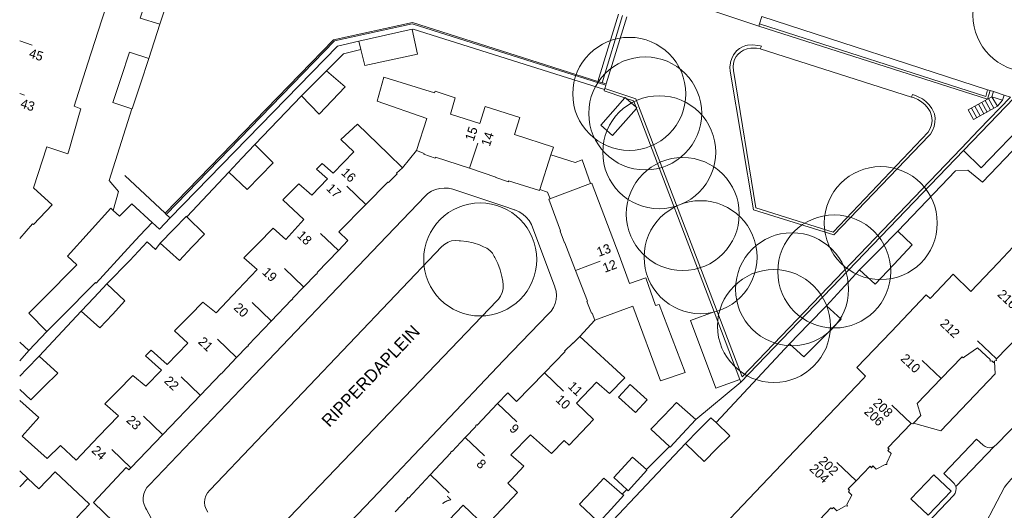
# Model space of a CAD drawing. Header units: metres. Extents: x 134994 to 136506, y 457393 to 459006.
# Tile 13 of 171: x 135000 to 135112, y 457842 to 457898. Entities that reach past the tile are written whole.
import ezdxf
from ezdxf.enums import TextEntityAlignment as Align

# ---------------------------------------------------------------- set-up
doc = ezdxf.new("R2010")
doc.units = ezdxf.units.M
for name, color, linetype, lineweight in [('B-WE-GR-BOOM-S', 250, 'Continuous', 13), ('B-WE-KG_BEBOUWING', 251, 'Continuous', 20), ('B-WE-KG_BEBOUWING TUSSENMUUR', 251, 'Continuous', 5), ('B-WE-KG_HUISNR', 251, 'Continuous', 5), ('B-WE-KG_ONDERGROND_REST', 251, 'Continuous', 5), ('B-WE-KG_STRAATNAAM', 251, 'Continuous', 5)]:
    doc.layers.add(name, color=color, linetype=linetype, lineweight=lineweight)
doc.styles.add('Styledgn000', font='dgn000.shx')

# ---------------------------------------------------------------- blocks, each defined once
blk = doc.blocks.new('SGR-BOOM_02')
blk.add_circle((0, 0), 6.4)

msp = doc.modelspace()

# ---------------------------------------------------------------- linework, layer by layer
at = {"layer": 'B-WE-KG_BEBOUWING', "flags": 128}
for points in [[(135014.6, 457900.69), (135013.66, 457897.78), (135015.86, 457897.09), (135016.82, 457899.97), (135017.78, 457902.81), (135015.54, 457903.6)], [(135038.64, 457894.21), (135038.41, 457895.15), (135044.46, 457896.51), (135044.47, 457896.48), (135045.07, 457893.69), (135039.09, 457892.41)], [(135011.51, 457891.06), (135012.45, 457893.92), (135014.64, 457893.19), (135013.69, 457890.34), (135012.75, 457887.48), (135012.7, 457887.5), (135010.56, 457888.21)], [(135033.36, 457890.4), (135034.77, 457891.81), (135036.88, 457889.97), (135035.4, 457888.43), (135033.92, 457886.89), (135031.91, 457888.95)], [(135044.96, 457882.79), (135046.13, 457886.41), (135040.51, 457888.36), (135041.24, 457891.07), (135047.01, 457889.32), (135047.07, 457889.49), (135049.33, 457888.75), (135048.81, 457886.89), (135052.14, 457885.83), (135052.75, 457887.76), (135056.66, 457886.51), (135056.05, 457884.58), (135060.48, 457883.17), (135060.19, 457882.29), (135062.94, 457881.43), (135063.72, 457881.7), (135064.66, 457879.03), (135064.8, 457879.08), (135064.85, 457878.96), (135067.9, 457870.9), (135069.1, 457867.71), (135070.92, 457868.35), (135072.03, 457865.23), (135072.44, 457865.34), (135075.4, 457857.61), (135072.61, 457856.7), (135069.45, 457865.16), (135065.17, 457863.57), (135064.85, 457864.36), (135064.77, 457864.35), (135064.26, 457865.67), (135064.33, 457865.69), (135062.97, 457869.2), (135061.77, 457872.31), (135061.72, 457872.3), (135061.22, 457873.65), (135061.27, 457873.67), (135059.96, 457877.25), (135060.08, 457877.3), (135059.81, 457878.05), (135058.93, 457878.37), (135058.88, 457878.25), (135055.39, 457879.33), (135055.37, 457879.22), (135053.93, 457879.72), (135053.95, 457879.77), (135050.95, 457880.76), (135047.11, 457882.03), (135047.07, 457881.91), (135045.79, 457882.37), (135045.81, 457882.44)], [(135068.57, 457888.73), (135068.61, 457888.77), (135068.7, 457888.68), (135069.83, 457887.68), (135069.93, 457887.59), (135069.88, 457887.53), (135067.14, 457884.47), (135065.82, 457885.65)], [(135110.91, 457882.87), (135108.92, 457880.81), (135106.91, 457882.76), (135108.92, 457884.85), (135112.61, 457888.7), (135114.67, 457886.75)], [(135025.16, 457881.89), (135026.64, 457883.46), (135028.7, 457881.36), (135027.23, 457879.86), (135025.77, 457878.36), (135023.68, 457880.32)], [(135011.31, 457875.32), (135010.6, 457875.98), (135010.33, 457876.24), (135005.41, 457870.8), (135006.46, 457869.83), (135002.61, 457865.93), (135001.03, 457864.34), (135003.09, 457862.26), (135004.67, 457863.86), (135008.59, 457867.83), (135008.68, 457867.75), (135012.24, 457871.68), (135013.62, 457873.15), (135015, 457874.62), (135012.71, 457876.73)], [(135019.51, 457871.81), (135018.09, 457870.33), (135015.93, 457872.27), (135017.42, 457873.82), (135018.88, 457875.33), (135018.94, 457875.27), (135020.94, 457873.29)], [(135099.03, 457869.86), (135096.93, 457867.64), (135095.16, 457869.25), (135097.33, 457871.46), (135099.47, 457873.64), (135101.12, 457872.08)], [(135008.43, 457866.14), (135009.87, 457867.67), (135011.93, 457865.74), (135010.51, 457864.21), (135009.08, 457862.67), (135006.98, 457864.58)], [(135089.37, 457863.1), (135091.4, 457865.18), (135093.08, 457863.65), (135090.96, 457861.52), (135088.84, 457859.39), (135087.2, 457860.89)], [(135081.59, 457856.84), (135078.85, 457855.87), (135076.01, 457863.51), (135078.67, 457864.49)], [(135072.96, 457852.71), (135074.42, 457854.21), (135076.59, 457852.29), (135075.07, 457850.65), (135073.7, 457849.18), (135073.62, 457849.25), (135071.49, 457851.21)], [(135078.99, 457849.01), (135077.53, 457847.55), (135075.44, 457849.6), (135076.92, 457851.09), (135078.31, 457852.51), (135078.89, 457851.96), (135080.46, 457850.47)], [(135071.01, 457846.62), (135071.05, 457846.58), (135068.93, 457844.24), (135068.79, 457844.37), (135067.31, 457845.72), (135069.43, 457848.05)], [(135064.81, 457844.18), (135066.19, 457845.66), (135068.27, 457843.86), (135068.43, 457843.72), (135066.99, 457842.14), (135065.62, 457840.65), (135065.44, 457840.82), (135063.42, 457842.7)]]:
    msp.add_lwpolyline(points, close=True, dxfattribs=at)
for points in [[(135010.69, 457901.84), (135009.32, 457897.58), (135007.73, 457892.66), (135006.16, 457887.79), (135006.91, 457887.51), (135006.77, 457887.01), (135005.55, 457882.72), (135005.46, 457882.39), (135003.08, 457883.19), (135001.58, 457878.56), (135003.68, 457876.61), (135001.57, 457874.39), (135001.46, 457874.46), (135000, 457872.82)], [(135078.65, 457898.54), (135083.72, 457896.87), (135083.8, 457897.11), (135084.08, 457897.94), (135109.66, 457889.66), (135109.94, 457889.57), (135110.33, 457889.44), (135111.52, 457889.06), (135112.23, 457888.83)], [(135000, 457854.45), (135002.16, 457852.52), (135000.28, 457850.41), (135003.1, 457847.89), (135004.62, 457849.36), (135006.41, 457847.71), (135008.94, 457850.36), (135011.18, 457852.71), (135009.64, 457854.06), (135011.08, 457855.52), (135012.82, 457857.29), (135014.28, 457856.06), (135016.07, 457857.9), (135014.24, 457859.51), (135014.88, 457860.16), (135016.7, 457858.54), (135019.03, 457860.94), (135017.54, 457862.33), (135019.31, 457864.13), (135020.76, 457865.6), (135022.25, 457864.4), (135024.74, 457867.04), (135026.89, 457869.31), (135025.39, 457870.63), (135026.97, 457872.21), (135028.72, 457873.97), (135030.14, 457872.7), (135032.19, 457874.96), (135029.81, 457877.19), (135031.64, 457879), (135033.1, 457877.72), (135034.89, 457879.57), (135033.64, 457880.66), (135034.28, 457881.32), (135035.53, 457880.22), (135037.85, 457882.61), (135036.39, 457884.03), (135038.26, 457885.77), (135041.75, 457882.38), (135043.37, 457880.83), (135042.7, 457880.19), (135042.76, 457880.14), (135041.77, 457879.15), (135041.72, 457879.18), (135039.23, 457876.67), (135036.17, 457873.57), (135037.18, 457872.58), (135036.1, 457871.45), (135033.7, 457868.95), (135033.75, 457868.91), (135033.61, 457868.76), (135033.57, 457868.78), (135032.17, 457867.31), (135030.92, 457866), (135030.96, 457865.97), (135030.81, 457865.81), (135030.79, 457865.84), (135028.5, 457863.46), (135025.9, 457860.74), (135025.93, 457860.71), (135025.79, 457860.55), (135025.76, 457860.58), (135024.58, 457859.33), (135022.99, 457857.64), (135022.86, 457857.48), (135022.83, 457857.5), (135020.48, 457855.05), (135016.2, 457850.59), (135012.59, 457846.83), (135012.36, 457846.59), (135012.05, 457846.87), (135008.38, 457842.91), (135012.91, 457838.52)], [(135117.09, 457876.68), (135110.84, 457870.05), (135107.77, 457866.79), (135105.75, 457868.78), (135103.21, 457866.07), (135103.15, 457866), (135102.68, 457866.41), (135098.71, 457862.25), (135094.85, 457858.19), (135095.82, 457857.2), (135095.54, 457856.91), (135089.33, 457850.38), (135083.33, 457844.08), (135077.64, 457838.09)], [(135042.54, 457841.84), (135043.9, 457843.26), (135043.86, 457843.29), (135044.01, 457843.45), (135044.04, 457843.41), (135046.51, 457846.04), (135048.84, 457848.53), (135048.81, 457848.56), (135048.95, 457848.72), (135048.99, 457848.68), (135050.48, 457850.26), (135051.67, 457851.52), (135051.63, 457851.55), (135051.77, 457851.71), (135051.82, 457851.66), (135054.13, 457854.11), (135055.29, 457855.33), (135056.29, 457854.33), (135059.45, 457857.58), (135061.78, 457859.99), (135061.73, 457860.03), (135062.69, 457860.99), (135062.71, 457860.96), (135063.44, 457861.69), (135068.54, 457857.04), (135066.83, 457855.24), (135065.33, 457856.55), (135063.07, 457854.15), (135065.02, 457852.31), (135062.26, 457849.39), (135061.69, 457849.93), (135060.24, 457848.47), (135057.87, 457850.55), (135055.63, 457848.31), (135057.13, 457847), (135055.66, 457845.46), (135055.31, 457845.09), (135056.41, 457844.04), (135052.78, 457840.2), (135050.23, 457842.61), (135047.81, 457840.05)], [(135088.79, 457839.03), (135091.91, 457842.3), (135092.05, 457842.18), (135092.18, 457842.32), (135092.57, 457841.94), (135093.56, 457842.52), (135093.78, 457842.49), (135093.72, 457842.68), (135094.26, 457843.75), (135093.89, 457844.12), (135094, 457844.28), (135093.87, 457844.43), (135094.76, 457845.35), (135096.36, 457847.01), (135096.49, 457846.84), (135096.65, 457847.04), (135097.02, 457846.67), (135098.04, 457847.22), (135098.22, 457847.2), (135098.22, 457847.41), (135098.72, 457848.46), (135098.35, 457848.8), (135098.49, 457848.95), (135098.34, 457849.08), (135100.99, 457851.86), (135101.2, 457851.82), (135101.27, 457851.89), (135102.1, 457852.75), (135101.69, 457854.1), (135104.4, 457856.94), (135106.77, 457859.41), (135106.9, 457859.27), (135107.03, 457859.4), (135108.51, 457860.43), (135109.93, 457859.09), (135109.94, 457858.91), (135110.13, 457858.93), (135110.32, 457858.77), (135110.43, 457858.89), (135110.48, 457858.96), (135110.65, 457858.97), (135110.64, 457859.13), (135110.68, 457859.17), (135113.1, 457861.72)], [(135000, 457858.95), (135001.05, 457860.13), (135000, 457861.06)], [(135000, 457857.2), (135000.8, 457858.03), (135002.2, 457859.49), (135004.31, 457857.57), (135002.79, 457856.05), (135001.27, 457854.53), (135000, 457855.69)], [(135069.75, 457853.08), (135067.83, 457854.82), (135069.15, 457856.28), (135071.07, 457854.54), (135069.75, 457853.08)], [(135000, 457846.47), (135000.91, 457845.61), (135002.15, 457844.45), (135004.02, 457846.37), (135007.9, 457842.73), (135006.47, 457841.19), (135007.9, 457839.88), (135005.7, 457837.57), (135004.36, 457838.66), (135004.12, 457838.4), (135002.14, 457836.21), (135000, 457836.15), (135002.14, 457836.21)]]:
    msp.add_lwpolyline(points, dxfattribs=at)
at = {"layer": 'B-WE-KG_BEBOUWING TUSSENMUUR'}
for p, q in [((135000, 457895.18), (135001.41, 457894.72)), ((135000, 457889.22), (135000.53, 457889.05)), ((135050.95, 457880.76), (135051.89, 457883.61)), ((135039.23, 457876.67), (135037.06, 457878.74)), ((135036.1, 457871.45), (135034.09, 457873.37)), ((135032.16, 457867.32), (135029.99, 457869.39)), ((135062.97, 457869.2), (135065.78, 457870.25)), ((135028.49, 457863.48), (135026.32, 457865.55)), ((135024.58, 457859.33), (135022.41, 457861.4)), ((135110.68, 457859.17), (135108.5, 457861.23)), ((135104.4, 457856.94), (135102.23, 457859)), ((135020.46, 457855.07), (135018.29, 457857.15)), ((135059.45, 457857.58), (135061.62, 457855.51)), ((135054.13, 457854.11), (135056.31, 457852.04)), ((135100.99, 457851.86), (135098.82, 457853.93)), ((135016.19, 457850.6), (135014.02, 457852.67)), ((135050.47, 457850.26), (135052.65, 457848.2)), ((135012.59, 457846.84), (135010.42, 457848.91)), ((135094.76, 457845.35), (135092.58, 457847.42)), ((135046.49, 457846.07), (135048.66, 457844))]:
    msp.add_line(p, q, dxfattribs=at)
at = {"layer": 'B-WE-KG_BEBOUWING TUSSENMUUR', "flags": 128}
for points in [[(135058.93, 457878.37), (135060.19, 457882.29)], [(135060.07, 457877.3), (135064.67, 457879.02)]]:
    msp.add_lwpolyline(points, dxfattribs=at)
at = {"layer": 'B-WE-KG_ONDERGROND_REST'}
for p, q in [((135065.48, 457890.6), (135067.83, 457898.2)), ((135065.97, 457890.45), (135068.3, 457898.05)), ((135066.45, 457890.31), (135068.78, 457897.91)), ((135015.86, 457897.09), (135014.64, 457893.19)), ((135083.72, 457896.87), (135109.63, 457888.58)), ((135083.9, 457894.28), (135101.05, 457888.83)), ((135065.48, 457890.6), (135066.45, 457890.31)), ((135066.29, 457889.79), (135066.25, 457889.67)), ((135066.29, 457889.79), (135066.4, 457890.17)), ((135066.4, 457890.17), (135066.45, 457890.31)), ((135109.63, 457888.58), (135109.94, 457889.57)), ((135031.91, 457888.95), (135026.64, 457883.46)), ((135109.98, 457887.35), (135109.38, 457888.44)), ((135109.63, 457888.58), (135110.15, 457888.87)), ((135110.37, 457887.56), (135109.76, 457888.65)), ((135110.33, 457889.44), (135110.15, 457888.87)), ((135110.76, 457887.78), (135110.15, 457888.87)), ((135110.15, 457888.87), (135111.33, 457888.48)), ((135111.33, 457888.48), (135110.76, 457887.78)), ((135111.33, 457888.48), (135111.52, 457889.06)), ((135108.45, 457886.49), (135107.84, 457887.58)), ((135108.83, 457886.7), (135108.22, 457887.8)), ((135109.21, 457886.92), (135108.61, 457888.01)), ((135109.6, 457887.13), (135108.99, 457888.22)), ((135044.96, 457882.79), (135043.37, 457880.83)), ((135106.65, 457883.01), (135081.84, 457857.14)), ((135081.71, 457856.52), (135106.91, 457882.76)), ((135016.47, 457875.67), (135011.9, 457879.93)), ((135018.94, 457875.27), (135023.68, 457880.32)), ((135016.6, 457875.54), (135016.47, 457875.67)), ((135017.03, 457875.14), (135016.6, 457875.54)), ((135009.87, 457867.67), (135012.47, 457870.31)), ((135095.16, 457869.25), (135091.4, 457865.18)), ((135002.2, 457859.49), (135006.98, 457864.58)), ((135063.44, 457861.69), (135065.17, 457863.57)), ((135003.09, 457862.26), (135001.05, 457860.13)), ((135078.89, 457851.96), (135087.2, 457860.89)), ((135076.59, 457852.29), (135081.71, 457856.52)), ((135081.59, 457856.84), (135081.71, 457856.52)), ((135066.59, 457840.23), (135075.44, 457849.6)), ((135071.01, 457846.62), (135073.62, 457849.25)), ((135106.04, 457844.71), (135110.45, 457849.28)), ((135000, 457844.67), (135000.91, 457845.61)), ((135068.27, 457843.86), (135068.79, 457844.37))]:
    msp.add_line(p, q, dxfattribs=at)
at = {"layer": 'B-WE-KG_ONDERGROND_REST', "flags": 128}
for points in [[(135016.47, 457875.67), (135035.54, 457895.31), (135044.5, 457897.28), (135065.48, 457890.6)], [(135066.4, 457890.17), (135044.46, 457897.12), (135035.67, 457895.19), (135016.6, 457875.54)], [(135066.25, 457889.67), (135044.59, 457896.51), (135044.47, 457896.48)], [(135083.8, 457897.11), (135109.45, 457888.91), (135109.66, 457889.66)], [(135038.41, 457895.15), (135035.99, 457894.61), (135017.05, 457875.13), (135017.03, 457875.14)], [(135034.77, 457891.81), (135036.67, 457893.72), (135038.64, 457894.21)], [(135101.05, 457888.83), (135101.13, 457889.13), (135101.48, 457889.01), (135101.8, 457888.85), (135102.26, 457888.62), (135102.67, 457888.31), (135103.04, 457887.94), (135103.34, 457887.53), (135103.58, 457887.07), (135103.63, 457886.92), (135103.7, 457886.45), (135103.68, 457885.97), (135103.59, 457885.5), (135103.42, 457885.05), (135103.18, 457884.64), (135103.05, 457884.47), (135092.22, 457873.24), (135083.13, 457876.04), (135080.48, 457891.75), (135080.45, 457892.22), (135080.51, 457892.69), (135080.53, 457892.78), (135080.66, 457893.2), (135080.86, 457893.6), (135081.12, 457893.95), (135081.22, 457894.06), (135081.53, 457894.33), (135081.89, 457894.53), (135082.28, 457894.66), (135082.45, 457894.7), (135083.04, 457894.73), (135083.64, 457894.68), (135083.89, 457894.64), (135084.03, 457894.59), (135083.9, 457894.28)], [(135101.05, 457888.83), (135101.27, 457888.76), (135101.74, 457888.56), (135102.17, 457888.3), (135102.58, 457887.95), (135102.93, 457887.54), (135103.14, 457887.21), (135103.3, 457886.69), (135103.37, 457886.16), (135103.3, 457885.69), (135103.15, 457885.25), (135102.93, 457884.84), (135092.14, 457873.54), (135083.41, 457876.28), (135080.88, 457891.84), (135080.84, 457892.26), (135080.88, 457892.67), (135080.99, 457893.07), (135081.18, 457893.44), (135081.34, 457893.65), (135081.65, 457893.93), (135082.01, 457894.15), (135082.41, 457894.3), (135082.83, 457894.37), (135083.09, 457894.37), (135083.47, 457894.37), (135083.9, 457894.28)], [(135068.57, 457888.73), (135066.21, 457889.53), (135066.25, 457889.67)], [(135081.84, 457857.14), (135069.81, 457888.61), (135066.29, 457889.79)], [(135099.47, 457873.64), (135106, 457880.49), (135107.42, 457880.56), (135109.07, 457879.18), (135117.55, 457888.02), (135119.57, 457887.77), (135119.71, 457888.78), (135118.93, 457889.85), (135118.02, 457890.54), (135114.67, 457886.75)], [(135069.83, 457887.68), (135069.55, 457888.4), (135068.7, 457888.68)], [(135109.63, 457888.58), (135107.45, 457887.37), (135108.06, 457886.28), (135110.76, 457887.78)], [(135112.23, 457888.83), (135108.66, 457885.1)], [(135012.7, 457887.5), (135010.14, 457879.36), (135011.18, 457878.14), (135010.6, 457875.98)], [(135078.67, 457864.49), (135069.88, 457887.53)], [(135108.66, 457885.1), (135106.65, 457883.01)], [(135015.75, 457839.51), (135014.38, 457842.1), (135014.26, 457842.28), (135014.09, 457842.66), (135014, 457843.06), (135013.99, 457843.47), (135014.05, 457843.87), (135014.2, 457844.26), (135014.41, 457844.6), (135014.69, 457844.91), (135025.79, 457856.55), (135040.72, 457872.18), (135045.96, 457877.65), (135046.24, 457877.89), (135046.65, 457878.16), (135047.11, 457878.35), (135047.59, 457878.48), (135048.08, 457878.52), (135048.58, 457878.49), (135049.06, 457878.38), (135055.32, 457876.33), (135056.02, 457876.07), (135056.1, 457876.04), (135056.57, 457875.84), (135057.01, 457875.56), (135057.39, 457875.22), (135057.73, 457874.83), (135057.99, 457874.39), (135060.63, 457867.35), (135060.64, 457867.3), (135060.77, 457866.84), (135060.81, 457866.36), (135060.77, 457865.89), (135060.65, 457865.43), (135060.46, 457864.99), (135060.2, 457864.59), (135059.88, 457864.24), (135054.82, 457858.98), (135039.94, 457843.29), (135031.56, 457834.51)], [(135017.03, 457875.14), (135015.83, 457873.87), (135015, 457874.62)], [(135108.2, 457838.2), (135111.57, 457844.63), (135111.84, 457844.99), (135112.11, 457845.28), (135112.27, 457845.49), (135138.94, 457873.54), (135139.95, 457874.79)], [(135012.47, 457870.31), (135014.45, 457872.41), (135015.39, 457871.55), (135015.93, 457872.27)], [(135027.92, 457838.49), (135054.08, 457865.78), (135054.23, 457865.93), (135054.48, 457866.29), (135054.66, 457866.68), (135054.76, 457867.11), (135054.79, 457867.54), (135054.73, 457867.97), (135054.64, 457868.49), (135054.44, 457869.24), (135054.16, 457869.96), (135053.81, 457870.66), (135053.76, 457870.76), (135053.55, 457871.13), (135053.26, 457871.44), (135052.93, 457871.7), (135052.55, 457871.88), (135052.09, 457872.08), (135051.39, 457872.31), (135050.66, 457872.46), (135049.93, 457872.54), (135049.77, 457872.56), (135049.35, 457872.58), (135048.93, 457872.53), (135048.53, 457872.39), (135048.16, 457872.18), (135047.84, 457871.9), (135021.58, 457844.35), (135021.54, 457844.31), (135021.29, 457844.01), (135021.1, 457843.67), (135020.99, 457843.29), (135020.95, 457842.9)], [(135110.43, 457858.89), (135110.5, 457857.46), (135104.37, 457851.02), (135101.27, 457851.89)], [(135113.62, 457852.51), (135113.52, 457852.43), (135110.66, 457849.48), (135110.45, 457849.28)], [(135110.45, 457849.28), (135110.19, 457849.16), (135109.91, 457849.1), (135109.63, 457849.12), (135109.36, 457849.23), (135109.15, 457849.38), (135108.4, 457850.06), (135104.7, 457846.18), (135105.77, 457845.16), (135105.88, 457845.04), (135106.02, 457844.79), (135106.04, 457844.71)], [(135100.96, 457843.3), (135102.91, 457841.45), (135105.52, 457844.19), (135103.55, 457846.04), (135100.96, 457843.3)], [(135093.26, 457831.22), (135093.61, 457831.55), (135093.8, 457831.48), (135094, 457831.48), (135094.19, 457831.56), (135094.27, 457831.62), (135105.81, 457843.74), (135105.97, 457843.97), (135106.07, 457844.24), (135106.08, 457844.52), (135106.04, 457844.71)], [(135020.95, 457842.9), (135020.99, 457842.51), (135021.12, 457842.14), (135021.31, 457841.8)]]:
    msp.add_lwpolyline(points, dxfattribs=at)

# ---------------------------------------------------------------- block references
at = {"layer": 'B-WE-GR-BOOM-S'}
for p in [(135114.39, 457898.09), (135069.06, 457889.19), (135070.87, 457886.98), (135072.45, 457882.58), (135075.12, 457875.58), (135097.55, 457874.55), (135052.17, 457870.43), (135077.14, 457870.69), (135092.28, 457869.07), (135087.5, 457867.06), (135085.45, 457862.89)]:
    msp.add_blockref('SGR-BOOM_02', p, dxfattribs=at)

# ---------------------------------------------------------------- texts
at = {"layer": 'B-WE-KG_HUISNR', "linetype": 'Continuous', "style": 'Styledgn000'}
for s, height, rotation, p in [('45', 1.054, 342.0125, (135001.13, 457893.86)), ('43', 1.054, 342.0125, (135000.16, 457888.18)), ('15', 1.054, 71.7433, (135050.92, 457883.93)), ('14', 1.054, 71.7433, (135052.75, 457883.33)), ('13', 1.054, 20.5277, (135065.43, 457871.22)), ('12', 1.054, 20.5237, (135066.1, 457869.41)), ('11', 1.054, 316.4404, (135062.39, 457856.34)), ('10', 1.054, 316.432, (135061, 457854.83)), ('9', 1.05, 316.432, (135055.76, 457851.53)), ('8', 1.05, 316.432, (135052.02, 457847.54))]:
    msp.add_text(s, height=height, rotation=rotation, dxfattribs=at).set_placement(p, align=Align.MIDDLE_LEFT)
for s, rotation, p in [('16', 316.367, (135037.84, 457879.46)), ('17', 316.367, (135036.16, 457877.68)), ('18', 316.367, (135032.84, 457872.35)), ('19', 316.367, (135028.89, 457868.19)), ('216', 316.5538, (135112.76, 457865.14)), ('20', 316.367, (135025.66, 457864.17)), ('212', 316.5538, (135106.25, 457861.82)), ('21', 316.367, (135021.64, 457860.31)), ('210', 316.5538, (135101.79, 457857.86)), ('22', 316.367, (135017.78, 457855.88)), ('208', 316.5538, (135098.66, 457852.83)), ('23', 316.367, (135013.5, 457851.42)), ('206', 316.5538, (135097.66, 457851.85)), ('24', 316.367, (135009.56, 457848)), ('204', 316.5538, (135091.45, 457845.39)), ('202', 316.5538, (135092.5, 457846.25))]:
    msp.add_text(s, height=1.054, rotation=rotation, dxfattribs=at).set_placement(p, align=Align.MIDDLE_RIGHT)
at = {"layer": 'B-WE-KG_HUISNR', "style": 'Styledgn000'}
msp.add_text('7', height=1.05, rotation=316.432, dxfattribs=at).set_placement((135048.04, 457843.35), align=Align.MIDDLE_LEFT)
at = {"layer": 'B-WE-KG_STRAATNAAM', "style": 'Styledgn000'}
msp.add_text('RIPPERDAPLEIN', height=1.4, rotation=46.2051, dxfattribs=at).set_placement((135035.08, 457851.34))

doc.saveas('drawing.dxf')
